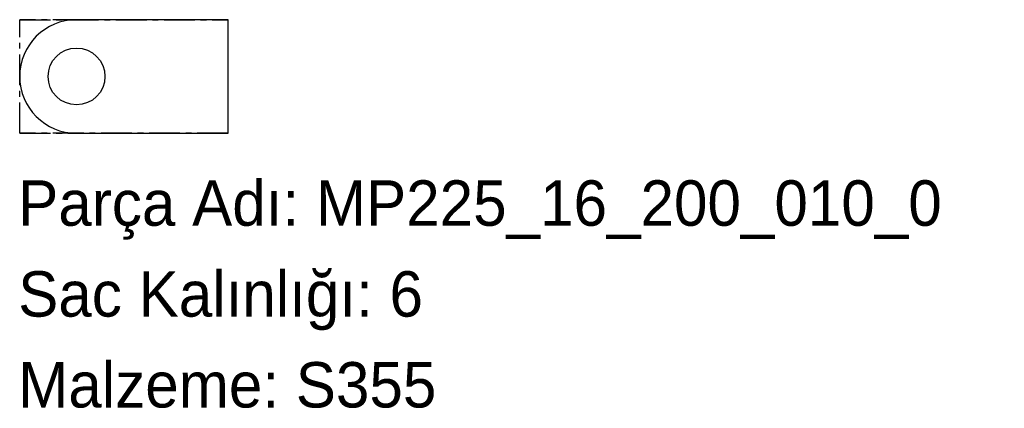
# Model space of a CAD drawing. Header units: millimetres. Extents: x 0 to 260, y -72 to 30.
import ezdxf

# ---------------------------------------------------------------- set-up
doc = ezdxf.new("R2010")
doc.units = ezdxf.units.MM
for name, pattern in [('SLD-Katı', [0]), ('SLD-Kısa-Kesik-Çizgili-Uzun-Kesik', [12.7, 8.128, -1.524, 1.524, -1.524]), ('SLD-Sürekli', [0])]:
    doc.linetypes.add(name, pattern=pattern)
doc.layers.add('METIN', color=96, linetype='SLD-Katı')
doc.styles.add('SLDTEXTSTYLE0', font='ARIAL.TTF', dxfattribs={"width": 0.948, "bigfont": 'bigfont'})
doc.styles.add('SLDTEXTSTYLE1', font='ARIAL.TTF', dxfattribs={"width": 0.948})

msp = doc.modelspace()

# ---------------------------------------------------------------- linework, layer by layer
at = {"color": 7, "linetype": 'SLD-Kısa-Kesik-Çizgili-Uzun-Kesik'}
for p, q in [((55.4, 30.4), (0.4, 30.4)), ((0.4, 30.4), (55.4, 30.4)), ((0.4, 0.4), (0.4, 30.4)), ((0.4, 0.4), (0.4, 30.4)), ((55.4, 0.4), (55.4, 30.4)), ((55.4, 0.4), (55.4, 30.4)), ((55.4, 0.4), (0.4, 0.4)), ((0.4, 0.4), (55.4, 0.4))]:
    msp.add_line(p, q, dxfattribs=at)
at = {"color": 7, "linetype": 'SLD-Sürekli', "lineweight": 25}
for p, q in [((55.4, 30.4), (15.4, 30.4)), ((55.4, 0.4), (55.4, 30.4)), ((15.4, 0.4), (55.4, 0.4))]:
    msp.add_line(p, q, dxfattribs=at)
msp.add_circle((15.4, 15.4), 7.5, dxfattribs=at)
msp.add_arc((15.4, 15.4), 15, 90, 270, dxfattribs=at)

# ---------------------------------------------------------------- texts
at = {"layer": 'METIN', "char_height": 12, "attachment_point": 1}
for s, insert, style in [('Parça Adı: MP225_16_200_010_0', (0, -12.03), 'SLDTEXTSTYLE0'), ('Sac Kalınlığı: 6', (0, -36.03), 'SLDTEXTSTYLE0'), ('Malzeme: S355', (0, -60.03), 'SLDTEXTSTYLE1')]:
    msp.add_mtext(s, dxfattribs=dict(at, insert=insert, style=style))

doc.saveas('drawing.dxf')
